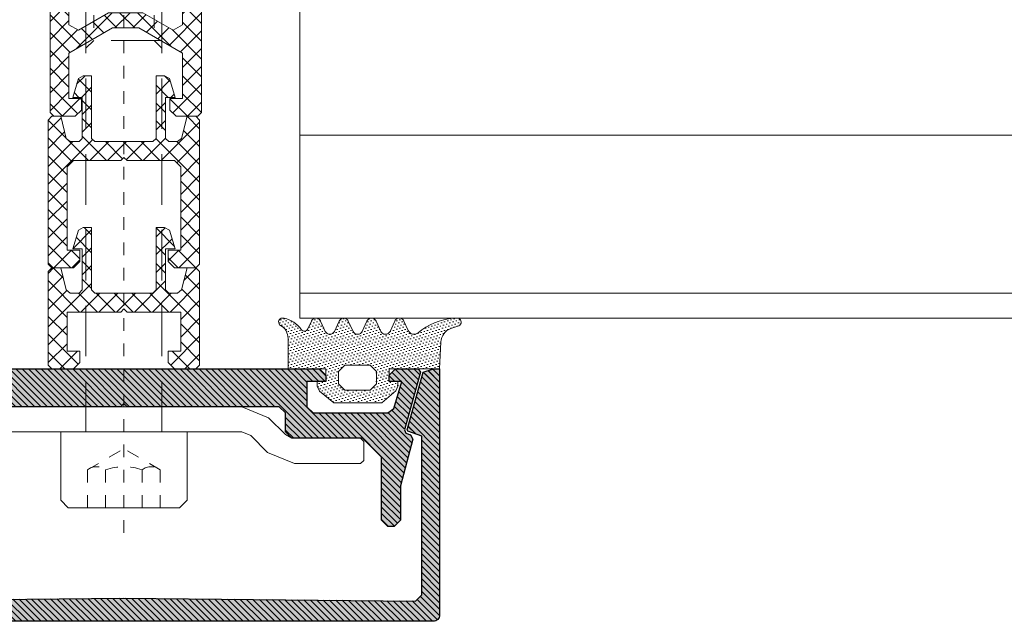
# Model space of a CAD drawing. Header units: millimetres. Extents: x -33628 to -373, y -3399 to 2697.
# Tile 31 of 99: x -23433.6 to -23425.8, y -3399.17 to -3394.41. Entities that reach past the tile are written whole.
import ezdxf

# ---------------------------------------------------------------- set-up
doc = ezdxf.new("R2010")
doc.units = ezdxf.units.MM
doc.header["$LTSCALE"] = 0.2
doc.header["$MEASUREMENT"] = 0
for name, pattern in [('$0$gen3a', [3.125, 2.25, -0.875]), ('$1$gen7a', [6.875, 4.75, -0.875, 0.375, -0.875]), ('$1$HIDDEN2', [30, 20, -10])]:
    doc.linetypes.add(name, pattern=pattern)
for name, color, linetype, lineweight in [('$1$_MB_hidden_0.09', 125, '$1$HIDDEN2', 9), ('$1$_MB_kreskowanie_profile_0.09', 7, 'Continuous', 9), ('$1$_MB_osie_0.09', 51, '$1$gen7a', 9), ('$1$_MB_profile_0.25', 7, 'Continuous', 25), ('$1$_MB_solid', 7, 'Continuous', 9), ('_MB_izolacje_0.09', 132, 'Continuous', 9), ('_MB_kreskowanie_tworzywo_0.09', 34, 'Continuous', 9), ('_MB_kreskowanie_uszczelki_0.09', 252, 'Continuous', 9), ('_MB_obrobki_stal_0.15', 6, 'Continuous', 15), ('_MB_profile_stal_0.15', 181, 'Continuous', 15), ('_MB_profile_tworzywo_0.15', 33, 'Continuous', 15), ('_MB_przerywane_0.09', 223, '$0$gen3a', 9), ('_MB_uszczelki_0.15', 140, 'Continuous', 15), ('_MB_wkrety_0.09', 20, 'Continuous', 9)]:
    doc.layers.add(name, color=color, linetype=linetype, lineweight=lineweight)
pattern_1 = [(45, (0, 0), (-0.707195, 0.707195), []), (135, (0, 0), (-0.707195, -0.707195), [])]
pattern_2 = [(45, (0, 0), (-0.25, 0.25), [])]

# ---------------------------------------------------------------- blocks, each defined once
blk = doc.blocks.new('*U300')
at = {"layer": '_MB_kreskowanie_uszczelki_0.09'}
h = blk.add_hatch(dxfattribs=at)
h.set_pattern_fill('DOTS', color=256, scale=0.15, angle=315, style=0)
h.set_pattern_definition([(315, (1.5, 0), (0.2525697, 0.08419), [0, -0.238125])])
edge = h.paths.add_edge_path()
edge.add_line((3, -1), (0, -1))
edge.add_line((0, -1), (0, 0))
edge.add_line((0, 0), (0.7, 0))
edge.add_line((0.7, 0), (0.7, 0.375))
edge.add_line((0.7, 0.375), (0.505, 0.758))
edge.add_line((0.505, 0.758), (-0.616, 1.699))
edge.add_line((-0.616, 1.699), (-4.416, 1.699))
edge.add_line((-4.416, 1.699), (-5.53, 0.754))
edge.add_line((-5.53, 0.754), (-5.7, 0.371))
edge.add_line((-5.7, 0.371), (-5.7, 0))
edge.add_line((-5.7, 0), (-5, 0))
edge.add_line((-5, 0), (-5, -1))
edge.add_line((-5, -1), (-9, -1))
edge.add_line((-9, -1), (-9.108, -3.126))
edge.add_arc((-10.307, -3.065), 1.2, 289.99601, 357.08388, ccw=False)
edge.add_line((-9.896, -4.192), (-10.515, -4.417))
edge.add_arc((-10.398, -4.707), 0.313, 111.94341, 249.31175)
edge.add_line((-10.508, -5), (-10.095, -5))
edge.add_arc((-10.583, 0.167), 5.19, 275.39191, 309.34175)
edge.add_arc((-6.976, -4.233), 0.5, 24.99601, 129.3416, ccw=False)
edge.add_line((-6.523, -4.022), (-6.175, -4.769))
edge.add_arc((-5.812, -4.633), 0.387, 200.51119, 251.51028)
edge.add_line((-5.935, -5), (-5.689, -5))
edge.add_arc((-5.812, -4.633), 0.387, 288.48972, 339.48083)
edge.add_line((-5.45, -4.769), (-5.075, -3.965))
edge.add_arc((-4.712, -4.134), 0.4, 24.99601, 154.99601, ccw=False)
edge.add_line((-4.35, -3.965), (-3.975, -4.769))
edge.add_arc((-3.612, -4.633), 0.387, 200.5439, 251.51228)
edge.add_line((-3.735, -5), (-3.489, -5))
edge.add_arc((-3.612, -4.633), 0.387, 288.48772, 339.44811)
edge.add_line((-3.25, -4.769), (-2.875, -3.965))
edge.add_arc((-2.512, -4.134), 0.4, 24.99601, 154.99601, ccw=False)
edge.add_line((-2.15, -3.965), (-1.775, -4.769))
edge.add_arc((-1.412, -4.633), 0.387, 200.57663, 251.51429)
edge.add_line((-1.535, -5), (-1.289, -5))
edge.add_arc((-1.412, -4.633), 0.387, 288.48571, 339.41539)
edge.add_line((-1.05, -4.769), (-0.675, -3.965))
edge.add_arc((-0.312, -4.134), 0.4, 24.99601, 154.99601, ccw=False)
edge.add_line((0.05, -3.965), (0.425, -4.769))
edge.add_arc((0.788, -4.633), 0.387, 200.60937, 251.51629)
edge.add_line((0.665, -5), (0.911, -5))
edge.add_arc((0.788, -4.633), 0.387, 288.4837, 339.38265)
edge.add_line((1.15, -4.769), (1.433, -4.163))
edge.add_arc((1.705, -4.29), 0.3, 34.48387, 154.99163, ccw=False)
edge.add_arc((3.696, -2.922), 2.116, 214.48165, 259.09031)
edge.add_line((3.296, -5), (3.543, -5))
edge.add_arc((3.432, -4.707), 0.314, 290.70929, 418.45746)
edge.add_arc((4.156, -3.427), 1.157, 178.41365, 241.03743, ccw=False)
edge.add_line((3, -3.395), (3, -1))
h.paths.add_polyline_path([(-3.5, -1.3), (-4, -0.8), (-4, 0.2), (-3.5, 0.7), (-1.5, 0.7), (-1, 0.2), (-1, -0.8), (-1.5, -1.3)], flags=16)
at = {"layer": '_MB_uszczelki_0.15'}
blk.add_lwpolyline([(3, -1), (0, -1), (0, 0), (0.7, 0), (0.7, 0.375), (0.505, 0.758), (-0.616, 1.699), (-4.416, 1.699), (-5.53, 0.754), (-5.7, 0.371), (-5.7, 0), (-5, 0), (-5, -1), (-9, -1), (-9.108, -3.126, -0.301384), (-9.896, -4.192), (-10.515, -4.417, 0.683231), (-10.508, -5), (-10.095, -5, 0.149227), (-7.293, -3.847, -0.489601), (-6.523, -4.022), (-6.175, -4.769, 0.226273), (-5.935, -5), (-5.689, -5, 0.226236), (-5.45, -4.769), (-5.075, -3.965, -0.63707), (-4.35, -3.965), (-3.975, -4.769, 0.226132), (-3.735, -5), (-3.489, -5, 0.226095), (-3.25, -4.769), (-2.875, -3.965, -0.63707), (-2.15, -3.965), (-1.775, -4.769, 0.225991), (-1.535, -5), (-1.289, -5, 0.225954), (-1.05, -4.769), (-0.675, -3.965, -0.63707), (0.05, -3.965), (0.425, -4.769, 0.22585), (0.665, -5), (0.911, -5, 0.225813), (1.15, -4.769), (1.433, -4.163, -0.580308), (1.952, -4.12, 0.197138), (3.296, -5), (3.543, -5, 0.623343), (3.596, -4.439, -0.280258), (3, -3.395)], format="xyb", close=True, dxfattribs=at)
blk.add_lwpolyline([(-3.5, -1.3), (-4, -0.8), (-4, 0.2), (-3.5, 0.7), (-1.5, 0.7), (-1, 0.2), (-1, -0.8), (-1.5, -1.3)], close=True, dxfattribs=at)
blk = doc.blocks.new('$0$-009017')
at = {"layer": '_MB_kreskowanie_tworzywo_0.09'}
h = blk.add_hatch(dxfattribs=at)
h.set_pattern_fill('NET', color=256, scale=0.315, angle=45)
h.set_pattern_definition(pattern_1)
h.paths.add_polyline_path([(-5.7, -5.6), (-6, -5.9), (-6, -46.3), (-5.7, -46.6), (-4, -46.6), (-3.5, -46.1), (-3.5, -45.2), (-4.5, -45.2), (-4.5, -41.598), (-1.038, -39.6), (1.038, -39.6), (4.5, -41.598), (4.5, -45.2), (3.5, -45.2), (3.5, -46.1), (4, -46.6), (5.7, -46.6), (6, -46.3), (6, -5.9), (5.7, -5.6), (3.55, -5.6), (3.3, -5.35), (3.3, -4.1), (3.747, -4.1), (3.837, -3.545), (3.509, -2.645), (3.069, -2.121), (0.922, -0.881), (0.456, -0.756), (-0.456, -0.756), (-0.922, -0.881), (-3.069, -2.121), (-3.509, -2.645), (-3.837, -3.545), (-3.747, -4.1), (-3.3, -4.1), (-3.3, -5.35), (-3.55, -5.6)])
h.paths.add_polyline_path([(-3.997, -6.9), (-3.247, -6.9), (-2.747, -6.4), (-2.747, -3.033), (-2.497, -2.6), (-0.733, -1.581), (-0.267, -1.456), (0.267, -1.456), (0.733, -1.581), (2.497, -2.6), (2.747, -3.033), (2.747, -6.4), (3.247, -6.9), (3.997, -6.9), (4.497, -7.4), (4.497, -15.65), (4.247, -15.9), (-4.247, -15.9), (-4.497, -15.65), (-4.497, -7.4)], flags=16)
h.paths.add_polyline_path([(-4.247, -17.1), (4.247, -17.1), (4.497, -17.35), (4.497, -27.95), (4.247, -28.2), (-4.247, -28.2), (-4.497, -27.95), (-4.497, -17.35)], flags=16)
h.paths.add_polyline_path([(-4.247, -29.4), (4.247, -29.4), (4.497, -29.65), (4.497, -39.346), (3.747, -39.779), (1.358, -38.4), (-1.358, -38.4), (-3.747, -39.779), (-4.497, -39.346), (-4.497, -29.65)], flags=16)
at = {"layer": '_MB_profile_tworzywo_0.15'}
for points in [[(6, -46.3), (5.7, -46.6), (4, -46.6), (3.5, -46.1), (3.5, -45.2), (4.5, -45.2), (4.5, -41.598), (1.038, -39.6), (-1.038, -39.6), (-4.5, -41.598), (-4.5, -45.2), (-3.5, -45.2), (-3.5, -46.1), (-4, -46.6), (-5.7, -46.6), (-6, -46.3), (-6, -5.9), (-5.7, -5.6), (-3.55, -5.6), (-3.3, -5.35), (-3.3, -4.1), (-3.747, -4.1), (-3.837, -3.545), (-3.509, -2.645), (-3.069, -2.121), (-0.922, -0.881), (-0.456, -0.756), (0.456, -0.756), (0.922, -0.881), (3.069, -2.121), (3.509, -2.645), (3.837, -3.545), (3.747, -4.1), (3.3, -4.1), (3.3, -5.35), (3.55, -5.6), (5.7, -5.6), (6, -5.9)], [(4.497, -7.4), (3.997, -6.9), (3.247, -6.9), (2.747, -6.4), (2.747, -3.033), (2.497, -2.6), (0.733, -1.581), (0.267, -1.456), (-0.267, -1.456), (-0.733, -1.581), (-2.497, -2.6), (-2.747, -3.033), (-2.747, -6.4), (-3.247, -6.9), (-3.997, -6.9), (-4.497, -7.4), (-4.497, -15.65), (-4.247, -15.9), (4.247, -15.9), (4.497, -15.65)], [(-4.497, -17.35), (-4.497, -27.95), (-4.247, -28.2), (4.247, -28.2), (4.497, -27.95), (4.497, -17.35), (4.247, -17.1), (-4.247, -17.1)], [(4.497, -39.346), (3.747, -39.779), (1.358, -38.4), (-1.358, -38.4), (-3.747, -39.779), (-4.497, -39.346), (-4.497, -29.65), (-4.247, -29.4), (4.247, -29.4), (4.497, -29.65)]]:
    blk.add_lwpolyline(points, close=True, dxfattribs=at)
blk = doc.blocks.new('$0$-80322091')
at = {"layer": '_MB_profile_stal_0.15', "ltscale": 0.5}
blk.add_lwpolyline([(-2.543, -10.05), (-3.871, -11.379), (-4.75, -13.5), (-4.75, -18.75), (-4.5, -19), (-3, -19), (-2.75, -18.75), (-2.75, -13.3), (-2.457, -12.793), (-1.129, -11.464), (-0.25, -9.343), (-0.25, 9.343), (-1.129, 11.464), (-2.457, 12.793), (-2.75, 13.3), (-2.75, 18.75), (-3, 19), (-4.5, 19), (-4.75, 18.75), (-4.75, 13.5), (-3.871, 11.379), (-2.543, 10.05), (-2.25, 9.343), (-2.25, -9.343)], close=True, dxfattribs=at)
blk = doc.blocks.new('$0$-K417892X')
at = {"layer": '$1$_MB_kreskowanie_profile_0.09'}
h = blk.add_hatch(dxfattribs=at)
h.set_pattern_fill('JIS_WOOD', color=256, scale=0.5)
h.set_pattern_definition(pattern_2)
edge = h.paths.add_edge_path()
edge.add_line((-23.091, -15.642), (-23.596, -15.142))
edge.add_line((-23.596, -15.142), (-23.596, -2.584))
edge.add_line((-23.596, -2.584), (-22.476, -2.178))
edge.add_line((-22.476, -2.178), (-22.425, -2.073))
edge.add_line((-22.425, -2.073), (-23.912, 2.524))
edge.add_line((-23.912, 2.524), (-24.521, 2.75))
edge.add_line((-24.521, 2.75), (-25, 2.75))
edge.add_line((-25, 2.75), (-25, -16.75))
edge.add_arc((-24.5, -16.75), 0.5, 180, 270)
edge.add_line((-24.5, -17.25), (24.5, -17.25))
edge.add_arc((24.5, -16.75), 0.5, 270, 360)
edge.add_line((25, -16.75), (25, 2.75))
edge.add_line((25, 2.75), (24.521, 2.75))
edge.add_line((24.521, 2.75), (23.912, 2.524))
edge.add_line((23.912, 2.524), (22.425, -2.073))
edge.add_line((22.425, -2.073), (22.476, -2.178))
edge.add_line((22.476, -2.178), (23.596, -2.584))
edge.add_line((23.596, -2.584), (23.596, -15.142))
edge.add_line((23.596, -15.142), (23.091, -15.642))
edge.add_line((23.091, -15.642), (0, -15.426))
edge.add_line((0, -15.426), (-23.091, -15.642))
h = blk.add_hatch(dxfattribs=at)
h.set_pattern_fill('JIS_WOOD', color=256, scale=0.5)
h.set_pattern_definition(pattern_2)
h.paths.add_polyline_path([(-23.091, -15.642), (-23.596, -15.142), (-23.596, -2.584), (-22.476, -2.178), (-22.425, -2.073), (-23.708, 2.488), (-24.521, 2.75), (-25, 2.75), (-25, -16.75, 0.414214), (-24.5, -17.25), (24.5, -17.25, 0.414214), (25, -16.75), (25, 2.75), (24.521, 2.75), (23.708, 2.488), (22.425, -2.073), (22.476, -2.178), (23.596, -2.584), (23.596, -15.142), (23.091, -15.642), (0, -15.426)])
at = {"layer": '$1$_MB_solid'}
h = blk.add_hatch(color=256, dxfattribs=at)
h.dxf.hatch_style = 1
h.paths.add_polyline_path([(-25, -16.75, 0.414214), (-24.5, -17.25), (24.5, -17.25, 0.414214), (25, -16.75), (25, 2.75), (24.521, 2.75), (23.708, 2.488), (22.425, -2.073), (22.476, -2.178), (23.596, -2.584), (23.596, -15.142), (23.091, -15.642), (0, -15.426), (-23.091, -15.642), (-23.596, -15.142), (-23.596, -2.584), (-22.476, -2.178), (-22.425, -2.073), (-23.708, 2.488), (-24.521, 2.75), (-25, 2.75)])
at = {"layer": '$1$_MB_profile_0.25'}
blk.add_lwpolyline([(-23.708, 2.488), (-24.521, 2.75), (-25, 2.75), (-25, -16.75, 0.414214), (-24.5, -17.25), (24.5, -17.25, 0.414214), (25, -16.75), (25, 2.75), (24.521, 2.75), (23.708, 2.488), (22.425, -2.073), (22.476, -2.178), (23.596, -2.584), (23.596, -15.142), (23.091, -15.642), (0, -15.426), (-23.091, -15.642), (-23.596, -15.142), (-23.596, -2.584), (-22.476, -2.178), (-22.425, -2.073)], format="xyb", close=True, dxfattribs=at)
blk = doc.blocks.new('$0$-K417890X')
at = {"layer": '$1$_MB_kreskowanie_profile_0.09'}
h = blk.add_hatch(dxfattribs=at)
h.set_pattern_fill('JIS_WOOD', color=256, scale=0.5)
h.set_pattern_definition(pattern_2)
h.paths.add_polyline_path([(-0.25, -3), (0, -2.75), (0.25, -3), (12.3, -3), (12.8, -3.5), (12.8, -5), (13.3, -5.5), (18.9, -5.5), (20.4, -7), (20.4, -12), (20.9, -12.5), (21.4, -12.5), (21.9, -12), (21.9, -9.276), (22.89, -5.582), (22.702, -5.222), (22.332, -5.088), (22.21, -4.838), (23.5, -0.262), (23.3, 0), (21.5, 0), (21, -0.5), (21, -1), (22, -1), (21.378, -3.154), (20.902, -3.5), (15, -3.5), (14.5, -3), (14.5, -1), (16, -1), (16, -0.5), (15.5, 0), (0, 0), (-15.5, 0), (-16, -0.5), (-16, -1), (-14.5, -1), (-14.5, -3), (-15, -3.5), (-20.902, -3.5), (-21.378, -3.154), (-22, -0.995), (-21, -1), (-21, -0.5), (-21.5, 0), (-23.3, 0), (-23.5, -0.262), (-22.21, -4.838), (-22.332, -5.088), (-22.702, -5.222), (-22.89, -5.582), (-21.9, -9.276), (-21.9, -12), (-21.4, -12.5), (-20.9, -12.5), (-20.4, -12), (-20.4, -7), (-18.9, -5.5), (-13.3, -5.5), (-12.8, -5), (-12.8, -3.5), (-12.3, -3)])
at = {"layer": '$1$_MB_solid'}
h = blk.add_hatch(color=256, dxfattribs=at)
h.dxf.hatch_style = 1
h.paths.add_polyline_path([(-0.25, -3), (0, -2.75), (0.25, -3), (12.3, -3), (12.8, -3.5), (12.8, -5), (13.3, -5.5), (18.9, -5.5), (20.4, -7), (20.4, -12), (20.9, -12.5), (21.4, -12.5), (21.9, -12), (21.9, -9.276), (22.89, -5.582), (22.702, -5.222), (22.332, -5.088), (22.21, -4.838), (23.5, -0.262), (23.3, 0), (21.5, 0), (21, -0.5), (21, -1), (22, -1), (21.378, -3.154), (20.902, -3.5), (15, -3.5), (14.5, -3), (14.5, -1), (16, -1), (16, -0.5), (15.5, 0), (0, 0), (-15.5, 0), (-16, -0.5), (-16, -1), (-14.5, -1), (-14.5, -3), (-15, -3.5), (-20.902, -3.5), (-21.378, -3.154), (-22, -0.995), (-21, -1), (-21, -0.5), (-21.5, 0), (-23.3, 0), (-23.5, -0.262), (-22.21, -4.838), (-22.332, -5.088), (-22.702, -5.222), (-22.89, -5.582), (-21.9, -9.276), (-21.9, -12), (-21.4, -12.5), (-20.9, -12.5), (-20.4, -12), (-20.4, -7), (-18.9, -5.5), (-13.3, -5.5), (-12.8, -5), (-12.8, -3.5), (-12.3, -3)])
at = {"layer": '$1$_MB_profile_0.25'}
blk.add_lwpolyline([(0, -2.75), (0.25, -3), (12.3, -3), (12.8, -3.5), (12.8, -5), (13.3, -5.5), (18.9, -5.5), (20.4, -7), (20.4, -12), (20.9, -12.5), (21.4, -12.5), (21.9, -12), (21.9, -9.276), (22.89, -5.582), (22.702, -5.222), (22.332, -5.088), (22.21, -4.838), (23.5, -0.262), (23.3, 0), (21.5, 0), (21, -0.5), (21, -1), (22, -1), (21.378, -3.154), (20.902, -3.5), (15, -3.5), (14.5, -3), (14.5, -1), (16, -1), (16, -0.5), (15.5, 0), (0, 0), (-15.5, 0), (-16, -0.5), (-16, -1), (-14.5, -1), (-14.5, -3), (-15, -3.5), (-20.902, -3.5), (-21.378, -3.154), (-22, -0.995), (-21, -1), (-21, -0.5), (-21.5, 0), (-23.3, 0), (-23.5, -0.262), (-22.21, -4.838), (-22.332, -5.088), (-22.702, -5.222), (-22.89, -5.582), (-21.9, -9.276), (-21.9, -12), (-21.4, -12.5), (-20.9, -12.5), (-20.4, -12), (-20.4, -7), (-18.9, -5.5), (-13.3, -5.5), (-12.8, -5), (-12.8, -3.5), (-12.3, -3), (-0.25, -3)], close=True, dxfattribs=at)
blk = doc.blocks.new('$0$-K417890X+K417892X')
for name, p in [('$0$-K417892X', (0, -2.75)), ('$0$-K417890X', (0, 0))]:
    blk.add_blockref(name, p)
blk = doc.blocks.new('*U364')
blk.add_blockref('$0$-K417890X+K417892X', (0, 0))
blk = doc.blocks.new('$0$-009020')
at = {"layer": '_MB_kreskowanie_tworzywo_0.09'}
h = blk.add_hatch(dxfattribs=at)
h.set_pattern_fill('NET', color=256, scale=0.315, angle=45)
h.set_pattern_definition(pattern_1)
h.paths.add_polyline_path([(6, -5.9), (5.7, -5.6), (5, -5.6), (4.561, -7.355), (4.243, -7.6), (3.55, -7.6), (3.3, -7.345), (3.3, -4.1), (4.055, -4.1), (3.605, -2.612), (3.23, -2.395), (2.555, -2.395), (2.555, -7.345), (2.305, -7.6), (-2.305, -7.6), (-2.555, -7.345), (-2.555, -2.395), (-3.23, -2.395), (-3.605, -2.612), (-4.055, -4.1), (-3.3, -4.1), (-3.3, -7.345), (-3.55, -7.6), (-4.243, -7.6), (-4.561, -7.355), (-5, -5.6), (-5.7, -5.6), (-6, -5.9), (-6, -13.3), (-5.7, -13.6), (-4, -13.6), (-3.5, -13.1), (-3.5, -12.2), (-4.5, -12.2), (-4.5, -9.1), (-0.25, -9.1), (0, -8.85), (0.25, -9.1), (4.5, -9.1), (4.5, -12.2), (3.5, -12.2), (3.5, -13.1), (4, -13.6), (5.7, -13.6), (6, -13.3)])
at = {"layer": '_MB_profile_tworzywo_0.15'}
blk.add_lwpolyline([(-2.555, -7.345), (-2.305, -7.6), (2.305, -7.6), (2.555, -7.345), (2.555, -2.395), (3.23, -2.395), (3.605, -2.612), (4.055, -4.1), (3.3, -4.1), (3.3, -7.345), (3.55, -7.6), (4.243, -7.6), (4.561, -7.355), (5, -5.6), (5.7, -5.6), (6, -5.9), (6, -13.3), (5.7, -13.6), (4, -13.6), (3.5, -13.1), (3.5, -12.2), (4.5, -12.2), (4.5, -9.1), (0.25, -9.1), (0, -8.85), (-0.25, -9.1), (-4.5, -9.1), (-4.5, -12.2), (-3.5, -12.2), (-3.5, -13.1), (-4, -13.6), (-5.7, -13.6), (-6, -13.3), (-6, -5.9), (-5.7, -5.6), (-5, -5.6), (-4.561, -7.355), (-4.243, -7.6), (-3.55, -7.6), (-3.3, -7.345), (-3.3, -4.1), (-4.055, -4.1), (-3.605, -2.612), (-3.23, -2.395), (-2.555, -2.395)], close=True, dxfattribs=at)
blk = doc.blocks.new('$0$-009083')
at = {"layer": '_MB_kreskowanie_tworzywo_0.09'}
h = blk.add_hatch(dxfattribs=at)
h.set_pattern_fill('NET', color=256, scale=0.315, angle=45)
h.set_pattern_definition([(45, (0, -0.0123), (-0.707195, 0.707195), []), (135, (0, -0.0123), (-0.707195, -0.707195), [])])
h.paths.add_polyline_path([(-4.561, -7.355), (-5, -5.6), (-5.7, -5.6), (-6, -5.9), (-6, -17.3), (-5.7, -17.6), (-4, -17.6), (-3.5, -17.1), (-3.5, -16.2), (-4.5, -16.2), (-4.5, -9.595), (-4, -9.1), (-0.25, -9.1), (0, -8.85), (0.25, -9.1), (4, -9.1), (4.5, -9.595), (4.5, -16.2), (3.5, -16.2), (3.5, -17.1), (4, -17.6), (5.7, -17.6), (6, -17.3), (6, -5.9), (5.7, -5.6), (5, -5.6), (4.561, -7.355), (4.243, -7.6), (3.55, -7.6), (3.3, -7.345), (3.3, -4.1), (4.055, -4.1), (3.605, -2.612), (3.23, -2.395), (2.555, -2.395), (2.555, -7.345), (2.305, -7.6), (-2.305, -7.6), (-2.555, -7.345), (-2.555, -2.395), (-3.23, -2.395), (-3.605, -2.612), (-4.055, -4.1), (-3.3, -4.1), (-3.3, -7.345), (-3.55, -7.6), (-4.243, -7.6)])
at = {"layer": '_MB_profile_tworzywo_0.15'}
blk.add_lwpolyline([(-2.305, -7.6), (2.305, -7.6), (2.555, -7.345), (2.555, -2.395), (3.23, -2.395), (3.605, -2.612), (4.055, -4.1), (3.3, -4.1), (3.3, -7.345), (3.55, -7.6), (4.243, -7.6), (4.561, -7.355), (5, -5.6), (5.7, -5.6), (6, -5.9), (6, -17.3), (5.7, -17.6), (4, -17.6), (3.5, -17.1), (3.5, -16.2), (4.5, -16.2), (4.5, -9.595), (4, -9.1), (0.25, -9.1), (0, -8.85), (-0.25, -9.1), (-4, -9.1), (-4.5, -9.595), (-4.5, -16.2), (-3.5, -16.2), (-3.5, -17.1), (-4, -17.6), (-5.7, -17.6), (-6, -17.3), (-6, -5.9), (-5.7, -5.6), (-5, -5.6), (-4.561, -7.355), (-4.243, -7.6), (-3.55, -7.6), (-3.3, -7.345), (-3.3, -4.1), (-4.055, -4.1), (-3.605, -2.612), (-3.23, -2.395), (-2.555, -2.395), (-2.555, -7.345)], close=True, dxfattribs=at)
blk = doc.blocks.new('*U282')
blk.add_blockref('$0$-009083', (0, 0))
blk = doc.blocks.new('$0$-80371319')
at = {"layer": '$1$_MB_osie_0.09', "ltscale": 0.5}
blk.add_line((0, -57), (0, 8), dxfattribs=at)
for p, q in [((-3, 0), (-3, -31)), ((3, 0), (3, -31)), ((-3, -31), (-3, -54.387)), ((3, -31), (-3, -31)), ((3, -31), (3, -54.387)), ((-3, -54.387), (-2.387, -55)), ((3, -54.387), (2.387, -55)), ((2.387, -55), (-2.387, -55))]:
    blk.add_line(p, q)
at = {"layer": '_MB_przerywane_0.09'}
for p, q in [((-2.888, 6), (-2.888, 3)), ((-1.444, 6), (-1.444, 3)), ((1.444, 6), (1.444, 3)), ((2.887, 6), (2.887, 3)), ((-2.888, 3), (0, 1.333)), ((2.887, 3), (0, 1.333)), ((-2.387, -31), (-3, -30.387)), ((2.387, -31), (3, -30.387)), ((-2.387, -55), (-2.387, -31)), ((2.387, -55), (2.387, -31)), ((3, -54.387), (-3, -54.387))]:
    blk.add_line(p, q, dxfattribs=at)
for centre, radius, start, end in [((-2.166, 3.928), 1.176, 232.12112, 307.87888), ((0, 7.084), 4.331, 250.52878, 289.47122), ((2.166, 3.928), 1.176, 232.12112, 307.87888)]:
    blk.add_arc(centre, radius, start, end, dxfattribs=at)
at = {"layer": '_MB_wkrety_0.09'}
for p, q in [((-4.4, 6), (4.4, 6)), ((-5, 5.4), (-5, 0)), ((5, 5.4), (5, 0)), ((-5, 0), (-3, 0)), ((-3, 0), (3, 0)), ((3, 0), (5, 0))]:
    blk.add_line(p, q, dxfattribs=at)
for points in [[(-5, 5.4), (-4.4, 6)], [(5, 5.4), (4.4, 6)]]:
    blk.add_lwpolyline(points, dxfattribs=at)
blk = doc.blocks.new('szyb-szkło_150-piętro2')
at = {"layer": '_MB_izolacje_0.09', "elevation": 0}
for points in [[(13.1077, -298), (-9, -298), (-9, -275.8923)], [(13.1077, -296.75), (-7.75, -296.75), (-7.75, -275.8923)]]:
    blk.add_lwpolyline(points, dxfattribs=at)
at = {"layer": '_MB_obrobki_stal_0.15'}
blk.add_line((-6.3, -275.8923), (-9.2, -275.8923), dxfattribs=at)
at = {"layer": '_MB_obrobki_stal_0.15', "elevation": 0}
blk.add_lwpolyline([(13.1077, -298.2), (-9.2, -298.2), (-9.2, -275.8923)], dxfattribs=at)
at = {"layer": '$1$_MB_hidden_0.09', "xscale": -0.1, "yscale": 0.1, "zscale": 0.1, "rotation": 90.00000051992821}
blk.add_blockref('$0$-80371319', (-10.1, -274.5), dxfattribs=at)
at = {"yscale": 0.1, "zscale": 0.1}
for name, p, xscale, rotation in [('*U364', (-9.6, -274.5), -0.1, 270.0000005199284), ('$0$-80322091', (-9.875, -274.5), -0.1, 180), ('$0$-009020', (-8.24, -274.5), -0.1, 270.0000005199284), ('*U282', (-7.04, -274.5), 0.1, 270.0000005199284), ('$0$-009017', (-2.94, -274.515), -0.1, 270.0000005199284), ('*U300', (-9.7, -276.1), 0.1, 90.00000051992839)]:
    blk.add_blockref(name, p, dxfattribs=dict(at, xscale=xscale, rotation=rotation))

msp = doc.modelspace()

# ---------------------------------------------------------------- block references
at = {"rotation": 90}
msp.add_blockref('szyb-szkło_150-piętro2', (-23707.2726, -3387.5728), dxfattribs=at)

doc.saveas('drawing.dxf')
